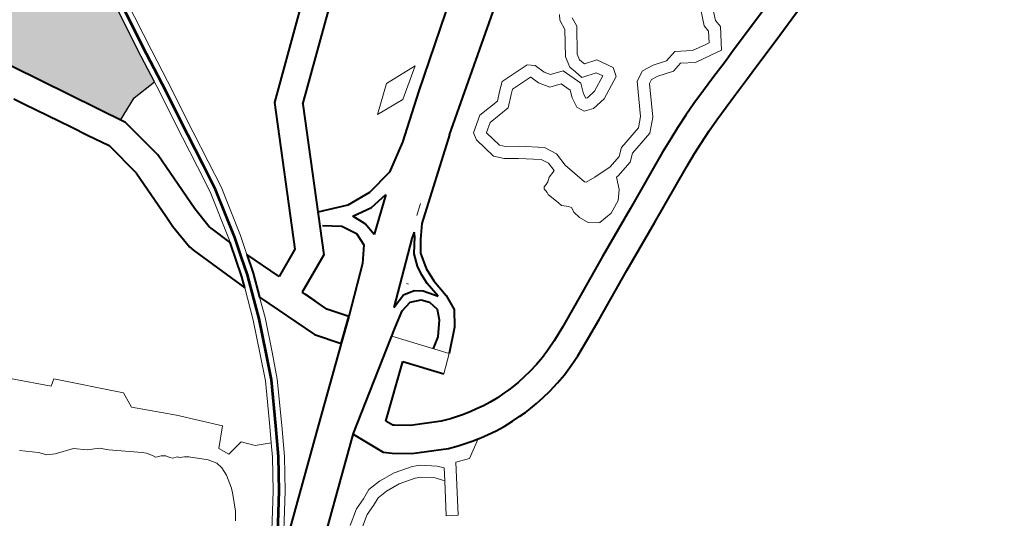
# Model space of a CAD drawing. Header units: metres. Extents: x 149090 to 149776, y 485756 to 486362.
# Tile 23 of 93: x 149575 to 149587, y 486266 to 486272. Entities that reach past the tile are written whole.
import ezdxf

# ---------------------------------------------------------------- set-up
doc = ezdxf.new("R2010")
doc.units = ezdxf.units.M
doc.header["$MEASUREMENT"] = 0
for name, color, linetype, lineweight in [('WVB-pen-brm-dik 018', 6, 'Continuous', 13), ('WVB-pen-brm-dik 050', 6, 'Continuous', 53), ('WVB-pen-dik 035', 1, 'Continuous', 40), ('WVB-raster-20%', 254, 'Continuous', 30), ('WVB-raster-60%', 253, 'Continuous', 30)]:
    doc.layers.add(name, color=color, linetype=linetype, lineweight=lineweight)

# ---------------------------------------------------------------- blocks, each defined once
blk = doc.blocks.new('INZET')
at = {"layer": 'WVB-raster-20%', "ltscale": 0.5, "extrusion": (0, 0, -1)}
blk.add_hatch(color=256, dxfattribs=at).paths.add_polyline_path([(0.141336, -0.105817), (0.140737, -0.105561), (0.140096, -0.105528), (0.139998, -0.104818), (0.139789, -0.103391), (0.139649, -0.102622), (0.139533, -0.10204), (0.13944, -0.101604), (0.139252, -0.100874), (0.139662, -0.100848), (0.139852, -0.100841), (0.140119, -0.100841), (0.140434, -0.100855), (0.140748, -0.100869), (0.141058, -0.100898), (0.141414, -0.100947), (0.14169, -0.10099), (0.141984, -0.101054), (0.142206, -0.101095), (0.142381, -0.10108), (0.14247, -0.10108), (0.142608, -0.101027), (0.142722, -0.10096), (0.142901, -0.101013), (0.143305, -0.101172), (0.143487, -0.101254), (0.142901, -0.102327), (0.143155, -0.102487)])
at = {"layer": 'WVB-pen-brm-dik 018'}
for p, q in [((-0.143155, -0.102487), (-0.141268, -0.105941)), ((-0.139998, -0.104818), (-0.139789, -0.103391)), ((-0.139493, -0.10344), (-0.139701, -0.10486)), ((-0.143066, -0.10411), (-0.14321, -0.103846)), ((-0.142446, -0.105246), (-0.143066, -0.10411)), ((-0.140114, -0.105658), (-0.139998, -0.104818)), ((-0.139701, -0.10486), (-0.139817, -0.105701)), ((-0.142225, -0.10565), (-0.142446, -0.105246)), ((-0.141939, -0.106173), (-0.142225, -0.10565)), ((-0.140322, -0.107069), (-0.140114, -0.105658)), ((-0.139817, -0.105701), (-0.140025, -0.107112)), ((-0.141268, -0.105941), (-0.14108, -0.107066)), ((-0.14178, -0.10712), (-0.141939, -0.106173)), ((-0.141795, -0.108441), (-0.14178, -0.10712)), ((-0.14108, -0.107066), (-0.1411, -0.108701)), ((-0.140438, -0.107881), (-0.140322, -0.107069)), ((-0.140025, -0.107112), (-0.140141, -0.107924)), ((-0.14054, -0.108572), (-0.140438, -0.107881)), ((-0.140141, -0.107924), (-0.140245, -0.108629)), ((-0.134845, -0.109531), (-0.132485, -0.107808)), ((-0.141799, -0.108746), (-0.141795, -0.108441)), ((-0.140839, -0.10982), (-0.14054, -0.108572)), ((-0.140245, -0.108629), (-0.140549, -0.109897)), ((-0.141756, -0.109396), (-0.141799, -0.108746)), ((-0.1411, -0.108701), (-0.141062, -0.109276)), ((-0.136015, -0.109401), (-0.135381, -0.108903)), ((-0.135381, -0.108903), (-0.136015, -0.109401)), ((-0.135381, -0.108903), (-0.134548, -0.108953)), ((-0.134548, -0.108953), (-0.135381, -0.108903)), ((-0.134548, -0.108953), (-0.135281, -0.109463)), ((-0.135281, -0.109463), (-0.134548, -0.108953)), ((-0.141717, -0.109536), (-0.141756, -0.109396)), ((-0.141062, -0.109276), (-0.141047, -0.109329)), ((-0.141047, -0.109329), (-0.14086, -0.10989)), ((-0.135281, -0.109463), (-0.136015, -0.109401)), ((-0.136015, -0.109401), (-0.135281, -0.109463)), ((-0.14658, -0.110251), (-0.147269, -0.109538)), ((-0.147269, -0.109538), (-0.14658, -0.110251)), ((-0.141216, -0.111032), (-0.141717, -0.109536)), ((-0.135901, -0.110326), (-0.134845, -0.109531)), ((-0.14086, -0.10989), (-0.140839, -0.10982)), ((-0.140549, -0.109897), (-0.140691, -0.110381)), ((-0.14642, -0.110142), (-0.14658, -0.110251)), ((-0.14658, -0.110251), (-0.14642, -0.110142)), ((-0.145195, -0.111424), (-0.14642, -0.110142)), ((-0.14642, -0.110142), (-0.145195, -0.111424)), ((-0.130964, -0.110362), (-0.130933, -0.110099)), ((-0.130933, -0.110099), (-0.130964, -0.110362)), ((-0.130933, -0.110099), (-0.130857, -0.109985)), ((-0.130857, -0.109985), (-0.130933, -0.110099)), ((-0.140691, -0.110381), (-0.140347, -0.111299)), ((-0.131348, -0.11093), (-0.130964, -0.110362)), ((-0.130964, -0.110362), (-0.131348, -0.11093)), ((-0.130647, -0.11023), (-0.130675, -0.11047)), ((-0.130647, -0.11023), (-0.130675, -0.11047)), ((-0.133193, -0.110689), (-0.132991, -0.110527)), ((-0.132991, -0.110527), (-0.133193, -0.110689)), ((-0.132991, -0.110527), (-0.132242, -0.110546)), ((-0.132242, -0.110546), (-0.132991, -0.110527)), ((-0.132242, -0.110546), (-0.13209, -0.110667)), ((-0.13209, -0.110667), (-0.132242, -0.110546)), ((-0.130675, -0.11047), (-0.131067, -0.11105)), ((-0.130675, -0.11047), (-0.131067, -0.11105)), ((-0.134314, -0.111155), (-0.133929, -0.110888)), ((-0.133929, -0.110888), (-0.134314, -0.111155)), ((-0.133929, -0.110888), (-0.133374, -0.110858)), ((-0.133374, -0.110858), (-0.133929, -0.110888)), ((-0.133374, -0.110858), (-0.133193, -0.110689)), ((-0.133193, -0.110689), (-0.133374, -0.110858)), ((-0.132889, -0.11083), (-0.132997, -0.110917)), ((-0.132889, -0.11083), (-0.132997, -0.110917)), ((-0.13235, -0.110843), (-0.132889, -0.11083)), ((-0.13235, -0.110843), (-0.132889, -0.11083)), ((-0.132347, -0.110846), (-0.13235, -0.110843)), ((-0.132347, -0.110846), (-0.13235, -0.110843)), ((-0.132272, -0.11107), (-0.132347, -0.110846)), ((-0.132272, -0.11107), (-0.132347, -0.110846)), ((-0.13209, -0.110667), (-0.132, -0.110936)), ((-0.132, -0.110936), (-0.13209, -0.110667)), ((-0.147794, -0.111414), (-0.148152, -0.111109)), ((-0.148152, -0.111109), (-0.147794, -0.111414)), ((-0.141505, -0.11181), (-0.141216, -0.111032)), ((-0.132997, -0.110917), (-0.13325, -0.111151)), ((-0.132997, -0.110917), (-0.13325, -0.111151)), ((-0.132101, -0.111321), (-0.132272, -0.11107)), ((-0.132101, -0.111321), (-0.132272, -0.11107)), ((-0.132, -0.110936), (-0.131907, -0.111073)), ((-0.131907, -0.111073), (-0.132, -0.110936)), ((-0.131907, -0.111073), (-0.131593, -0.111189)), ((-0.131593, -0.111189), (-0.131907, -0.111073)), ((-0.131406, -0.1112), (-0.131348, -0.11093)), ((-0.131348, -0.11093), (-0.131406, -0.1112)), ((-0.131067, -0.11105), (-0.131098, -0.111194)), ((-0.131067, -0.11105), (-0.131098, -0.111194)), ((-0.134357, -0.111344), (-0.134314, -0.111155)), ((-0.134314, -0.111155), (-0.134357, -0.111344)), ((-0.134242, -0.111919), (-0.134357, -0.111344)), ((-0.134357, -0.111344), (-0.134242, -0.111919)), ((-0.134047, -0.111335), (-0.13405, -0.111348)), ((-0.134047, -0.111335), (-0.13405, -0.111348)), ((-0.13405, -0.111348), (-0.133964, -0.111782)), ((-0.13405, -0.111348), (-0.133964, -0.111782)), ((-0.133827, -0.111183), (-0.134047, -0.111335)), ((-0.133827, -0.111183), (-0.134047, -0.111335)), ((-0.13325, -0.111151), (-0.133827, -0.111183)), ((-0.13325, -0.111151), (-0.133827, -0.111183)), ((-0.131826, -0.111422), (-0.132101, -0.111321)), ((-0.131826, -0.111422), (-0.132101, -0.111321)), ((-0.131593, -0.111189), (-0.13141, -0.111688)), ((-0.13141, -0.111688), (-0.131593, -0.111189)), ((-0.131359, -0.111382), (-0.131406, -0.1112)), ((-0.131406, -0.1112), (-0.131359, -0.111382)), ((-0.131307, -0.111588), (-0.131359, -0.111382)), ((-0.131359, -0.111382), (-0.131307, -0.111588)), ((-0.131098, -0.111194), (-0.131068, -0.111307)), ((-0.131098, -0.111194), (-0.131068, -0.111307)), ((-0.131068, -0.111307), (-0.131057, -0.11135)), ((-0.131068, -0.111307), (-0.131057, -0.11135)), ((-0.131057, -0.11135), (-0.130748, -0.111443)), ((-0.131057, -0.11135), (-0.130748, -0.111443)), ((-0.147657, -0.111583), (-0.147794, -0.111414)), ((-0.147794, -0.111414), (-0.147657, -0.111583)), ((-0.14747, -0.111689), (-0.147657, -0.111583)), ((-0.147657, -0.111583), (-0.14747, -0.111689)), ((-0.145246, -0.111833), (-0.145195, -0.111424)), ((-0.145195, -0.111424), (-0.145246, -0.111833)), ((-0.141045, -0.111433), (-0.141226, -0.111922)), ((-0.140465, -0.112982), (-0.141045, -0.111433)), ((-0.13173, -0.111684), (-0.131826, -0.111422)), ((-0.13173, -0.111684), (-0.131826, -0.111422)), ((-0.13095, -0.111696), (-0.131307, -0.111588)), ((-0.131307, -0.111588), (-0.13095, -0.111696)), ((-0.130748, -0.111443), (-0.130523, -0.111839)), ((-0.130748, -0.111443), (-0.130523, -0.111839)), ((-0.147021, -0.111837), (-0.14747, -0.111689)), ((-0.14747, -0.111689), (-0.147021, -0.111837)), ((-0.14676, -0.112063), (-0.147021, -0.111837)), ((-0.147021, -0.111837), (-0.14676, -0.112063)), ((-0.144439, -0.112641), (-0.145246, -0.111833)), ((-0.145246, -0.111833), (-0.144439, -0.112641)), ((-0.141856, -0.112611), (-0.141505, -0.11181)), ((-0.136412, -0.111836), (-0.136664, -0.112031)), ((-0.133964, -0.111782), (-0.133863, -0.111898)), ((-0.133964, -0.111782), (-0.133863, -0.111898)), ((-0.131842, -0.112121), (-0.131801, -0.111863)), ((-0.131842, -0.112121), (-0.131801, -0.111863)), ((-0.131801, -0.111863), (-0.13173, -0.111684)), ((-0.131801, -0.111863), (-0.13173, -0.111684)), ((-0.13141, -0.111688), (-0.13151, -0.111943)), ((-0.13151, -0.111943), (-0.13141, -0.111688)), ((-0.13125, -0.112052), (-0.130857, -0.111859)), ((-0.130857, -0.111859), (-0.13125, -0.112052)), ((-0.130857, -0.111859), (-0.13095, -0.111696)), ((-0.13095, -0.111696), (-0.130857, -0.111859)), ((-0.130523, -0.111839), (-0.130593, -0.112063)), ((-0.130523, -0.111839), (-0.130593, -0.112063)), ((-0.128069, -0.1123), (-0.127806, -0.11169)), ((-0.128069, -0.1123), (-0.127806, -0.11169)), ((-0.127534, -0.111816), (-0.127764, -0.112349)), ((-0.127764, -0.112349), (-0.127534, -0.111816)), ((-0.146486, -0.112206), (-0.14676, -0.112063)), ((-0.14676, -0.112063), (-0.146486, -0.112206)), ((-0.141226, -0.111922), (-0.141582, -0.112733)), ((-0.134064, -0.112124), (-0.134242, -0.111919)), ((-0.134242, -0.111919), (-0.134064, -0.112124)), ((-0.133764, -0.112327), (-0.134064, -0.112124)), ((-0.134064, -0.112124), (-0.133764, -0.112327)), ((-0.133863, -0.111898), (-0.133588, -0.112084)), ((-0.133863, -0.111898), (-0.133588, -0.112084)), ((-0.133588, -0.112084), (-0.133078, -0.112479)), ((-0.133588, -0.112084), (-0.133078, -0.112479)), ((-0.131746, -0.112313), (-0.131842, -0.112121)), ((-0.131746, -0.112313), (-0.131842, -0.112121)), ((-0.13151, -0.111943), (-0.13153, -0.112069)), ((-0.13153, -0.112069), (-0.13151, -0.111943)), ((-0.13153, -0.112069), (-0.131485, -0.112084)), ((-0.131485, -0.112084), (-0.13153, -0.112069)), ((-0.131485, -0.112084), (-0.13125, -0.112052)), ((-0.13125, -0.112052), (-0.131485, -0.112084)), ((-0.130593, -0.112063), (-0.131161, -0.112343)), ((-0.130593, -0.112063), (-0.131161, -0.112343)), ((-0.146327, -0.112374), (-0.146486, -0.112206)), ((-0.146486, -0.112206), (-0.146327, -0.112374)), ((-0.145673, -0.112912), (-0.146327, -0.112374)), ((-0.146327, -0.112374), (-0.145673, -0.112912)), ((-0.139973, -0.112298), (-0.139843, -0.112645)), ((-0.133314, -0.112676), (-0.133764, -0.112327)), ((-0.133764, -0.112327), (-0.133314, -0.112676)), ((-0.131515, -0.11239), (-0.131746, -0.112313)), ((-0.131515, -0.11239), (-0.131746, -0.112313)), ((-0.131161, -0.112343), (-0.131515, -0.11239)), ((-0.131161, -0.112343), (-0.131515, -0.11239)), ((-0.130233, -0.11246), (-0.129974, -0.112325)), ((-0.130233, -0.11246), (-0.129974, -0.112325)), ((-0.129974, -0.112325), (-0.129674, -0.112363)), ((-0.129974, -0.112325), (-0.129674, -0.112363)), ((-0.129674, -0.112363), (-0.129338, -0.112465)), ((-0.129674, -0.112363), (-0.129338, -0.112465)), ((-0.128055, -0.112465), (-0.128069, -0.1123)), ((-0.128055, -0.112465), (-0.128069, -0.1123)), ((-0.127764, -0.112349), (-0.127747, -0.112541)), ((-0.127747, -0.112541), (-0.127764, -0.112349)), ((-0.14213, -0.113221), (-0.141856, -0.112611)), ((-0.133078, -0.112479), (-0.132922, -0.11278)), ((-0.133078, -0.112479), (-0.132922, -0.11278)), ((-0.130671, -0.113232), (-0.130233, -0.11246)), ((-0.130671, -0.113232), (-0.130233, -0.11246)), ((-0.129338, -0.112465), (-0.129037, -0.112398)), ((-0.129338, -0.112465), (-0.129037, -0.112398)), ((-0.129037, -0.112398), (-0.128661, -0.112632)), ((-0.129037, -0.112398), (-0.128661, -0.112632)), ((-0.128214, -0.112712), (-0.128055, -0.112465)), ((-0.128214, -0.112712), (-0.128055, -0.112465)), ((-0.127747, -0.112541), (-0.128069, -0.11304)), ((-0.128069, -0.11304), (-0.127747, -0.112541)), ((-0.143651, -0.113521), (-0.144439, -0.112641)), ((-0.144439, -0.112641), (-0.143651, -0.113521)), ((-0.141582, -0.112733), (-0.141862, -0.113357)), ((-0.139843, -0.112645), (-0.1395, -0.11311)), ((-0.133221, -0.112856), (-0.133314, -0.112676)), ((-0.133314, -0.112676), (-0.133221, -0.112856)), ((-0.133215, -0.11309), (-0.133221, -0.112856)), ((-0.133221, -0.112856), (-0.133215, -0.11309)), ((-0.132922, -0.11278), (-0.132914, -0.113137)), ((-0.132922, -0.11278), (-0.132914, -0.113137)), ((-0.130016, -0.112685), (-0.130431, -0.113418)), ((-0.130431, -0.113418), (-0.130016, -0.112685)), ((-0.129919, -0.112634), (-0.130016, -0.112685)), ((-0.130016, -0.112685), (-0.129919, -0.112634)), ((-0.129737, -0.112658), (-0.129919, -0.112634)), ((-0.129919, -0.112634), (-0.129737, -0.112658)), ((-0.129349, -0.112775), (-0.129737, -0.112658)), ((-0.129737, -0.112658), (-0.129349, -0.112775)), ((-0.129092, -0.112717), (-0.129349, -0.112775)), ((-0.129349, -0.112775), (-0.129092, -0.112717)), ((-0.12877, -0.112917), (-0.129092, -0.112717)), ((-0.129092, -0.112717), (-0.12877, -0.112917)), ((-0.128661, -0.112632), (-0.128302, -0.112697)), ((-0.128661, -0.112632), (-0.128302, -0.112697)), ((-0.128302, -0.112697), (-0.128214, -0.112712)), ((-0.128302, -0.112697), (-0.128214, -0.112712)), ((-0.127026, -0.112956), (-0.126684, -0.112841)), ((-0.145602, -0.112989), (-0.145673, -0.112912)), ((-0.145673, -0.112912), (-0.145602, -0.112989)), ((-0.14551, -0.113119), (-0.145602, -0.112989)), ((-0.145602, -0.112989), (-0.14551, -0.113119)), ((-0.140044, -0.113552), (-0.140465, -0.112982)), ((-0.133267, -0.113115), (-0.133215, -0.11309)), ((-0.133215, -0.11309), (-0.133267, -0.113115)), ((-0.128353, -0.112992), (-0.12877, -0.112917)), ((-0.12877, -0.112917), (-0.128353, -0.112992)), ((-0.128069, -0.11304), (-0.128353, -0.112992)), ((-0.128353, -0.112992), (-0.128069, -0.11304)), ((-0.127791, -0.113204), (-0.127026, -0.112956)), ((-0.145472, -0.113194), (-0.14551, -0.113119)), ((-0.14551, -0.113119), (-0.145472, -0.113194)), ((-0.145425, -0.113225), (-0.145472, -0.113194)), ((-0.145472, -0.113194), (-0.145425, -0.113225)), ((-0.14534, -0.113249), (-0.145425, -0.113225)), ((-0.145425, -0.113225), (-0.14534, -0.113249)), ((-0.145242, -0.113316), (-0.14534, -0.113249)), ((-0.14534, -0.113249), (-0.145242, -0.113316)), ((-0.145183, -0.113413), (-0.145242, -0.113316)), ((-0.145242, -0.113316), (-0.145183, -0.113413)), ((-0.1427, -0.114217), (-0.14213, -0.113221)), ((-0.141862, -0.113357), (-0.14244, -0.114367)), ((-0.137819, -0.113311), (-0.137851, -0.113267)), ((-0.133674, -0.113317), (-0.133653, -0.113275)), ((-0.133653, -0.113275), (-0.133674, -0.113317)), ((-0.13367, -0.113438), (-0.133674, -0.113317)), ((-0.133674, -0.113317), (-0.13367, -0.113438)), ((-0.133653, -0.113275), (-0.133578, -0.113258)), ((-0.133578, -0.113258), (-0.133653, -0.113275)), ((-0.133578, -0.113258), (-0.133506, -0.113228)), ((-0.133506, -0.113228), (-0.133578, -0.113258)), ((-0.133506, -0.113228), (-0.13341, -0.113149)), ((-0.13341, -0.113149), (-0.133506, -0.113228)), ((-0.13341, -0.113149), (-0.133267, -0.113115)), ((-0.133267, -0.113115), (-0.13341, -0.113149)), ((-0.132914, -0.113137), (-0.132757, -0.113756)), ((-0.132914, -0.113137), (-0.132757, -0.113756)), ((-0.130874, -0.11343), (-0.130671, -0.113232)), ((-0.130874, -0.11343), (-0.130671, -0.113232)), ((-0.128637, -0.11348), (-0.128157, -0.113329)), ((-0.128157, -0.113329), (-0.127791, -0.113204)), ((-0.145133, -0.113471), (-0.145183, -0.113413)), ((-0.145183, -0.113413), (-0.145133, -0.113471)), ((-0.145022, -0.113503), (-0.145133, -0.113471)), ((-0.145133, -0.113471), (-0.145022, -0.113503)), ((-0.144981, -0.113551), (-0.145022, -0.113503)), ((-0.145022, -0.113503), (-0.144981, -0.113551)), ((-0.144872, -0.113609), (-0.144981, -0.113551)), ((-0.144981, -0.113551), (-0.144872, -0.113609)), ((-0.144052, -0.113933), (-0.143651, -0.113521)), ((-0.143651, -0.113521), (-0.144052, -0.113933)), ((-0.141682, -0.114881), (-0.140044, -0.113552)), ((-0.133682, -0.113489), (-0.13367, -0.113438)), ((-0.13367, -0.113438), (-0.133682, -0.113489)), ((-0.13359, -0.113807), (-0.133682, -0.113489)), ((-0.133682, -0.113489), (-0.13359, -0.113807)), ((-0.131684, -0.113739), (-0.131506, -0.113584)), ((-0.131684, -0.113739), (-0.131506, -0.113584)), ((-0.131506, -0.113584), (-0.130874, -0.11343)), ((-0.131506, -0.113584), (-0.130874, -0.11343)), ((-0.130431, -0.113418), (-0.130724, -0.113702)), ((-0.130724, -0.113702), (-0.130431, -0.113418)), ((-0.129016, -0.113607), (-0.128637, -0.11348)), ((-0.126034, -0.113361), (-0.126807, -0.113621)), ((-0.144792, -0.113673), (-0.144872, -0.113609)), ((-0.144872, -0.113609), (-0.144792, -0.113673)), ((-0.144434, -0.114012), (-0.144792, -0.113673)), ((-0.144792, -0.113673), (-0.144434, -0.114012)), ((-0.133565, -0.113912), (-0.13359, -0.113807)), ((-0.13359, -0.113807), (-0.133565, -0.113912)), ((-0.132757, -0.113756), (-0.132728, -0.113787)), ((-0.132757, -0.113756), (-0.132728, -0.113787)), ((-0.132728, -0.113787), (-0.132481, -0.113811)), ((-0.132728, -0.113787), (-0.132481, -0.113811)), ((-0.132481, -0.113811), (-0.132018, -0.113819)), ((-0.132481, -0.113811), (-0.132018, -0.113819)), ((-0.132018, -0.113819), (-0.131684, -0.113739)), ((-0.132018, -0.113819), (-0.131684, -0.113739)), ((-0.130724, -0.113702), (-0.131364, -0.113858)), ((-0.131364, -0.113858), (-0.130724, -0.113702)), ((-0.129725, -0.113855), (-0.129397, -0.113735)), ((-0.129397, -0.113735), (-0.129016, -0.113607)), ((-0.126807, -0.113621), (-0.12757, -0.113868)), ((-0.144307, -0.114205), (-0.144434, -0.114012)), ((-0.144434, -0.114012), (-0.144307, -0.114205)), ((-0.143933, -0.114189), (-0.144052, -0.113933)), ((-0.144052, -0.113933), (-0.143933, -0.114189)), ((-0.133431, -0.114038), (-0.133565, -0.113912)), ((-0.133565, -0.113912), (-0.133431, -0.114038)), ((-0.133393, -0.114105), (-0.133431, -0.114038)), ((-0.133431, -0.114038), (-0.133393, -0.114105)), ((-0.131543, -0.114013), (-0.131985, -0.114119)), ((-0.131985, -0.114119), (-0.131543, -0.114013)), ((-0.131364, -0.113858), (-0.131543, -0.114013)), ((-0.131543, -0.114013), (-0.131364, -0.113858)), ((-0.130377, -0.11412), (-0.130078, -0.113996)), ((-0.130078, -0.113996), (-0.129725, -0.113855)), ((-0.127939, -0.113994), (-0.12842, -0.114146)), ((-0.12757, -0.113868), (-0.127939, -0.113994)), ((-0.14427, -0.114374), (-0.144307, -0.114205)), ((-0.144307, -0.114205), (-0.14427, -0.114374)), ((-0.143503, -0.114115), (-0.143933, -0.114189)), ((-0.143933, -0.114189), (-0.143503, -0.114115)), ((-0.143268, -0.114396), (-0.143503, -0.114115)), ((-0.143503, -0.114115), (-0.143268, -0.114396)), ((-0.142906, -0.114571), (-0.1427, -0.114217)), ((-0.13341, -0.114218), (-0.133393, -0.114105)), ((-0.133393, -0.114105), (-0.13341, -0.114218)), ((-0.133372, -0.114407), (-0.13341, -0.114218)), ((-0.13341, -0.114218), (-0.133372, -0.114407)), ((-0.132212, -0.114962), (-0.130733, -0.114273)), ((-0.132032, -0.114119), (-0.13216, -0.114411)), ((-0.13216, -0.114411), (-0.132032, -0.114119)), ((-0.131985, -0.114119), (-0.132032, -0.114119)), ((-0.132032, -0.114119), (-0.131985, -0.114119)), ((-0.130733, -0.114273), (-0.130377, -0.11412)), ((-0.128794, -0.114271), (-0.129166, -0.114395)), ((-0.12842, -0.114146), (-0.128794, -0.114271)), ((-0.144366, -0.114924), (-0.144283, -0.114586)), ((-0.144283, -0.114586), (-0.144366, -0.114924)), ((-0.144283, -0.114586), (-0.14427, -0.114374)), ((-0.14427, -0.114374), (-0.144283, -0.114586)), ((-0.142906, -0.114571), (-0.143268, -0.114396)), ((-0.143268, -0.114396), (-0.142906, -0.114571)), ((-0.143085, -0.114877), (-0.142906, -0.114571)), ((-0.14244, -0.114367), (-0.142831, -0.115036)), ((-0.133267, -0.114634), (-0.133372, -0.114407)), ((-0.133372, -0.114407), (-0.133267, -0.114634)), ((-0.13216, -0.114411), (-0.132336, -0.114621)), ((-0.132336, -0.114621), (-0.13216, -0.114411)), ((-0.129475, -0.114509), (-0.129814, -0.114645)), ((-0.129166, -0.114395), (-0.129475, -0.114509)), ((-0.139048, -0.114804), (-0.14025, -0.115779)), ((-0.138387, -0.115649), (-0.139048, -0.114804)), ((-0.133066, -0.114793), (-0.133267, -0.114634)), ((-0.133267, -0.114634), (-0.133066, -0.114793)), ((-0.133028, -0.11481), (-0.133066, -0.114793)), ((-0.133066, -0.114793), (-0.133028, -0.11481)), ((-0.132663, -0.114781), (-0.133028, -0.11481)), ((-0.133028, -0.11481), (-0.132663, -0.114781)), ((-0.132336, -0.114621), (-0.132663, -0.114781)), ((-0.132663, -0.114781), (-0.132336, -0.114621)), ((-0.130104, -0.114765), (-0.130447, -0.114912)), ((-0.129814, -0.114645), (-0.130104, -0.114765)), ((-0.144617, -0.115452), (-0.144427, -0.115071)), ((-0.144427, -0.115071), (-0.144617, -0.115452)), ((-0.144427, -0.115071), (-0.144366, -0.114924)), ((-0.144366, -0.114924), (-0.144427, -0.115071)), ((-0.143617, -0.116472), (-0.141682, -0.114881)), ((-0.143561, -0.115588), (-0.143085, -0.114877)), ((-0.142831, -0.115036), (-0.143317, -0.115762)), ((-0.133462, -0.115541), (-0.132212, -0.114962)), ((-0.130447, -0.114912), (-0.131917, -0.115597)), ((-0.137988, -0.115312), (-0.138387, -0.115649)), ((-0.144754, -0.11565), (-0.144617, -0.115452)), ((-0.144617, -0.115452), (-0.144754, -0.11565)), ((-0.134732, -0.116141), (-0.133462, -0.115541)), ((-0.144353, -0.116632), (-0.143561, -0.115588)), ((-0.143317, -0.115762), (-0.144123, -0.116826)), ((-0.141113, -0.115577), (-0.143045, -0.117167)), ((-0.141109, -0.115575), (-0.141113, -0.115577)), ((-0.14075, -0.116374), (-0.141109, -0.115575)), ((-0.14025, -0.115779), (-0.140169, -0.115959)), ((-0.131917, -0.115597), (-0.133166, -0.116175)), ((-0.140169, -0.115959), (-0.140144, -0.115982)), ((-0.140144, -0.115982), (-0.139813, -0.116219)), ((-0.139813, -0.116219), (-0.139124, -0.116578)), ((-0.135296, -0.116399), (-0.134732, -0.116141)), ((-0.133166, -0.116175), (-0.134437, -0.116775)), ((-0.140589, -0.116525), (-0.14075, -0.116374)), ((-0.140189, -0.11681), (-0.140589, -0.116525)), ((-0.13566, -0.116562), (-0.135296, -0.116399)), ((-0.139124, -0.116578), (-0.138902, -0.116661)), ((-0.138902, -0.116661), (-0.138751, -0.116711)), ((-0.138751, -0.116711), (-0.138601, -0.116753)), ((-0.138601, -0.116753), (-0.138401, -0.1168)), ((-0.138401, -0.1168), (-0.138227, -0.116836)), ((-0.136599, -0.11684), (-0.136362, -0.116789)), ((-0.136362, -0.116789), (-0.136142, -0.116731)), ((-0.136142, -0.116731), (-0.135903, -0.116652)), ((-0.135903, -0.116652), (-0.13566, -0.116562)), ((-0.134437, -0.116775), (-0.135007, -0.117037)), ((-0.142112, -0.117147), (-0.14183, -0.11704)), ((-0.14183, -0.11704), (-0.142112, -0.117147)), ((-0.14183, -0.11704), (-0.141581, -0.116932)), ((-0.141581, -0.116932), (-0.14183, -0.11704)), ((-0.141581, -0.116932), (-0.141245, -0.116917)), ((-0.141245, -0.116917), (-0.141581, -0.116932)), ((-0.141245, -0.116917), (-0.140825, -0.116953)), ((-0.140825, -0.116953), (-0.141245, -0.116917)), ((-0.140825, -0.116953), (-0.140369, -0.117079)), ((-0.140369, -0.117079), (-0.140825, -0.116953)), ((-0.139367, -0.117235), (-0.140189, -0.11681)), ((-0.138227, -0.116836), (-0.138041, -0.116867)), ((-0.138041, -0.116867), (-0.13785, -0.11689)), ((-0.13785, -0.11689), (-0.137638, -0.116906)), ((-0.137638, -0.116906), (-0.13744, -0.11691)), ((-0.13744, -0.11691), (-0.137297, -0.11691)), ((-0.137297, -0.11691), (-0.137158, -0.116902)), ((-0.137158, -0.116902), (-0.136984, -0.11689)), ((-0.136984, -0.11689), (-0.136792, -0.11687)), ((-0.136792, -0.11687), (-0.136599, -0.11684)), ((-0.135007, -0.117037), (-0.135395, -0.11721)), ((-0.142483, -0.117398), (-0.142112, -0.117147)), ((-0.142112, -0.117147), (-0.142483, -0.117398)), ((-0.141512, -0.117229), (-0.141717, -0.117318)), ((-0.141717, -0.117318), (-0.141512, -0.117229)), ((-0.141251, -0.117218), (-0.141512, -0.117229)), ((-0.141512, -0.117229), (-0.141251, -0.117218)), ((-0.140879, -0.11725), (-0.141251, -0.117218)), ((-0.141251, -0.117218), (-0.140879, -0.11725)), ((-0.140474, -0.117362), (-0.140879, -0.11725)), ((-0.140879, -0.11725), (-0.140474, -0.117362)), ((-0.140369, -0.117079), (-0.140187, -0.117166)), ((-0.140187, -0.117166), (-0.140369, -0.117079)), ((-0.140187, -0.117166), (-0.139854, -0.117431)), ((-0.139854, -0.117431), (-0.140187, -0.117166)), ((-0.139134, -0.117321), (-0.139367, -0.117235)), ((-0.135395, -0.11721), (-0.135672, -0.117313)), ((-0.141973, -0.117415), (-0.142304, -0.117638)), ((-0.142304, -0.117638), (-0.141973, -0.117415)), ((-0.141717, -0.117318), (-0.141973, -0.117415)), ((-0.141973, -0.117415), (-0.141717, -0.117318)), ((-0.140347, -0.117422), (-0.140474, -0.117362)), ((-0.140474, -0.117362), (-0.140347, -0.117422)), ((-0.140066, -0.117646), (-0.140347, -0.117422)), ((-0.140347, -0.117422), (-0.140066, -0.117646)), ((-0.139854, -0.117431), (-0.139738, -0.117572)), ((-0.139738, -0.117572), (-0.139854, -0.117431)), ((-0.138956, -0.11738), (-0.139134, -0.117321)), ((-0.138625, -0.117467), (-0.139083, -0.117746)), ((-0.139083, -0.117746), (-0.138625, -0.117467)), ((-0.138776, -0.117431), (-0.138956, -0.11738)), ((-0.138625, -0.117467), (-0.138776, -0.117431)), ((-0.138552, -0.117484), (-0.138625, -0.117467)), ((-0.138354, -0.117524), (-0.138552, -0.117484)), ((-0.138142, -0.11756), (-0.138354, -0.117524)), ((-0.136471, -0.117528), (-0.136702, -0.117565)), ((-0.1362, -0.11747), (-0.136471, -0.117528)), ((-0.135943, -0.117403), (-0.1362, -0.11747)), ((-0.135672, -0.117313), (-0.135943, -0.117403)), ((-0.139415, -0.117625), (-0.140127, -0.118739)), ((-0.140127, -0.118739), (-0.139415, -0.117625)), ((-0.139942, -0.117796), (-0.140066, -0.117646)), ((-0.140066, -0.117646), (-0.139942, -0.117796)), ((-0.139738, -0.117572), (-0.139912, -0.117845)), ((-0.139912, -0.117845), (-0.139738, -0.117572)), ((-0.139083, -0.117746), (-0.139415, -0.117625)), ((-0.139415, -0.117625), (-0.139083, -0.117746)), ((-0.137917, -0.117587), (-0.138142, -0.11756)), ((-0.13767, -0.117605), (-0.137917, -0.117587)), ((-0.137447, -0.11761), (-0.13767, -0.117605)), ((-0.137278, -0.11761), (-0.137447, -0.11761)), ((-0.137114, -0.117601), (-0.137278, -0.11761)), ((-0.136925, -0.117587), (-0.137114, -0.117601)), ((-0.136702, -0.117565), (-0.136925, -0.117587)), ((-0.14038, -0.118578), (-0.139912, -0.117845)), ((-0.139912, -0.117845), (-0.14038, -0.118578)), ((-0.139912, -0.117845), (-0.139942, -0.117796)), ((-0.139942, -0.117796), (-0.139912, -0.117845)), ((-0.140127, -0.118739), (-0.14038, -0.118578)), ((-0.14038, -0.118578), (-0.140127, -0.118739))]:
    blk.add_line(p, q, dxfattribs=at)
at = {"layer": 'WVB-pen-brm-dik 018', "ltscale": 0.5}
for p, q in [((-0.141336, -0.105817), (-0.140737, -0.105561)), ((-0.140737, -0.105561), (-0.140096, -0.105528)), ((-0.137988, -0.115312), (-0.138907, -0.114128))]:
    blk.add_line(p, q, dxfattribs=at)
at = {"layer": 'WVB-pen-brm-dik 050', "flags": 128}
for points in [[(-0.140835, -0.110339), (-0.140694, -0.109859), (-0.140393, -0.1086), (-0.14029, -0.107903), (-0.140174, -0.107091), (-0.139965, -0.10568), (-0.13985, -0.104839), (-0.139641, -0.103416), (-0.139502, -0.10265), (-0.139386, -0.10207), (-0.139294, -0.101638), (-0.139091, -0.10085)], [(-0.141185, -0.111381), (-0.140972, -0.110807), (-0.140835, -0.110339)], [(-0.144495, -0.117003), (-0.144238, -0.116729), (-0.143439, -0.115675), (-0.142958, -0.114956), (-0.14257, -0.114292), (-0.141996, -0.113289), (-0.141719, -0.112672), (-0.141365, -0.111866), (-0.141185, -0.111381)]]:
    blk.add_lwpolyline(points, dxfattribs=at)
at = {"layer": 'WVB-pen-dik 035'}
for p, q in [((-0.129416, -0.100647), (-0.137942, -0.107673)), ((-0.137386, -0.108122), (-0.128963, -0.101181)), ((-0.140691, -0.110381), (-0.14083, -0.110854)), ((-0.140351, -0.11129), (-0.140691, -0.110381)), ((-0.14083, -0.110854), (-0.141045, -0.111433)), ((-0.141045, -0.111433), (-0.140465, -0.112982)), ((-0.139973, -0.112298), (-0.140105, -0.111947)), ((-0.139843, -0.112645), (-0.139973, -0.112298)), ((-0.1395, -0.11311), (-0.139843, -0.112645)), ((-0.140465, -0.112982), (-0.140044, -0.113552)), ((-0.140044, -0.113552), (-0.1395, -0.11311))]:
    blk.add_line(p, q, dxfattribs=at)
at = {"layer": 'WVB-pen-dik 035', "ltscale": 0.5}
for p, q in [((-0.137942, -0.107673), (-0.139639, -0.110959)), ((-0.137386, -0.108122), (-0.139127, -0.111494)), ((-0.13484, -0.110855), (-0.131948, -0.108805)), ((-0.135901, -0.110326), (-0.136595, -0.11075)), ((-0.137918, -0.110824), (-0.138632, -0.110535)), ((-0.138735, -0.110878), (-0.138345, -0.111168)), ((-0.137297, -0.110876), (-0.137918, -0.110824)), ((-0.136595, -0.11075), (-0.137297, -0.110876)), ((-0.13484, -0.110855), (-0.136678, -0.112266)), ((-0.139639, -0.110959), (-0.140351, -0.11129)), ((-0.137981, -0.11112), (-0.137474, -0.111212)), ((-0.137837, -0.111454), (-0.137981, -0.11112)), ((-0.138345, -0.111168), (-0.138156, -0.11153)), ((-0.136996, -0.111155), (-0.137805, -0.111804)), ((-0.137474, -0.111212), (-0.136996, -0.111155)), ((-0.139127, -0.111494), (-0.140105, -0.111947)), ((-0.138156, -0.11153), (-0.138162, -0.111863)), ((-0.137805, -0.111804), (-0.137837, -0.111454)), ((-0.138162, -0.111863), (-0.138459, -0.112227)), ((-0.138459, -0.112227), (-0.1395, -0.11311)), ((-0.136954, -0.112329), (-0.137095, -0.112423)), ((-0.136998, -0.112421), (-0.136954, -0.112329)), ((-0.136678, -0.112266), (-0.13693, -0.112575)), ((-0.137095, -0.112423), (-0.138453, -0.113572)), ((-0.137269, -0.112774), (-0.136998, -0.112421)), ((-0.13693, -0.112575), (-0.137132, -0.11285)), ((-0.137378, -0.113069), (-0.137269, -0.112774)), ((-0.137132, -0.11285), (-0.137234, -0.113242)), ((-0.137419, -0.113301), (-0.137378, -0.113069)), ((-0.137425, -0.113565), (-0.137419, -0.113301)), ((-0.137234, -0.113242), (-0.13726, -0.113608)), ((-0.138453, -0.113572), (-0.138075, -0.113456)), ((-0.138075, -0.113456), (-0.137797, -0.113519)), ((-0.137797, -0.113519), (-0.137617, -0.113661)), ((-0.137391, -0.113984), (-0.137425, -0.113565)), ((-0.138715, -0.114003), (-0.138331, -0.113761)), ((-0.138331, -0.113761), (-0.138045, -0.113704)), ((-0.138045, -0.113704), (-0.13779, -0.11381)), ((-0.13779, -0.11381), (-0.137647, -0.11398)), ((-0.137617, -0.113661), (-0.137456, -0.113878)), ((-0.13726, -0.113608), (-0.137211, -0.114084)), ((-0.141109, -0.115575), (-0.138715, -0.114003)), ((-0.137647, -0.11398), (-0.137599, -0.114233)), ((-0.137456, -0.113878), (-0.137391, -0.113984)), ((-0.137211, -0.114084), (-0.137256, -0.114483)), ((-0.137599, -0.114233), (-0.137705, -0.114479)), ((-0.137705, -0.114479), (-0.137978, -0.114805)), ((-0.137256, -0.114483), (-0.137496, -0.114848)), ((-0.137978, -0.114805), (-0.138245, -0.11498)), ((-0.137496, -0.114848), (-0.137988, -0.115312))]:
    blk.add_line(p, q, dxfattribs=at)
at = {"layer": 'WVB-pen-dik 035', "flags": 128}
for points in [[(-0.141268, -0.105941), (-0.143155, -0.102487)], [(-0.125714, -0.103257), (-0.126814, -0.103964), (-0.128278, -0.10492), (-0.130337, -0.106308), (-0.132485, -0.107808), (-0.134845, -0.109531), (-0.135901, -0.110326)], [(-0.14321, -0.103846), (-0.143066, -0.10411)], [(-0.143066, -0.10411), (-0.142446, -0.105246)], [(-0.142446, -0.105246), (-0.142225, -0.10565)], [(-0.142225, -0.10565), (-0.141939, -0.106173)], [(-0.14108, -0.107066), (-0.141268, -0.105941)], [(-0.141939, -0.106173), (-0.14178, -0.10712)], [(-0.14178, -0.10712), (-0.141795, -0.108441)], [(-0.1411, -0.108701), (-0.14108, -0.107066)], [(-0.141795, -0.108441), (-0.141799, -0.108746)], [(-0.141799, -0.108746), (-0.141756, -0.109396), (-0.141717, -0.109536), (-0.141216, -0.111032)], [(-0.14086, -0.10989), (-0.141047, -0.109329), (-0.141062, -0.109276), (-0.1411, -0.108701)], [(-0.141216, -0.111032), (-0.141114, -0.11076), (-0.14086, -0.10989)], [(-0.128794, -0.114271), (-0.12842, -0.114146), (-0.127939, -0.113994), (-0.12757, -0.113868), (-0.126807, -0.113621), (-0.126034, -0.113361), (-0.125153, -0.113085), (-0.123722, -0.112624), (-0.121953, -0.112053), (-0.12107, -0.111768), (-0.120633, -0.111624), (-0.120218, -0.111488), (-0.119913, -0.111388), (-0.118588, -0.110969), (-0.117768, -0.110695)], [(-0.140079, -0.112017), (-0.139973, -0.112298)], [(-0.126684, -0.112841), (-0.127026, -0.112956), (-0.127791, -0.113204), (-0.128157, -0.113329), (-0.128637, -0.11348), (-0.129016, -0.113607)], [(-0.1395, -0.11311), (-0.140044, -0.113552)], [(-0.140044, -0.113552), (-0.141682, -0.114881), (-0.143617, -0.116472), (-0.144386, -0.117106)], [(-0.129016, -0.113607), (-0.129397, -0.113735), (-0.129725, -0.113855), (-0.130078, -0.113996), (-0.130377, -0.11412), (-0.130733, -0.114273), (-0.132212, -0.114962), (-0.133462, -0.115541), (-0.134732, -0.116141), (-0.135296, -0.116399), (-0.13566, -0.116562), (-0.135903, -0.116652), (-0.136142, -0.116731), (-0.136362, -0.116789), (-0.136599, -0.11684), (-0.136792, -0.11687), (-0.136984, -0.11689), (-0.137158, -0.116902), (-0.137297, -0.11691), (-0.13744, -0.11691), (-0.137638, -0.116906), (-0.13785, -0.11689), (-0.138041, -0.116867), (-0.138227, -0.116836), (-0.138401, -0.1168), (-0.138601, -0.116753), (-0.138751, -0.116711), (-0.138902, -0.116661), (-0.139124, -0.116578)], [(-0.138625, -0.117467), (-0.138552, -0.117484), (-0.138354, -0.117524), (-0.138142, -0.11756), (-0.137917, -0.117587), (-0.13767, -0.117605), (-0.137447, -0.11761), (-0.137278, -0.11761), (-0.137114, -0.117601), (-0.136925, -0.117587), (-0.136702, -0.117565), (-0.136471, -0.117528), (-0.1362, -0.11747), (-0.135943, -0.117403), (-0.135672, -0.117313), (-0.135395, -0.11721), (-0.135007, -0.117037), (-0.134437, -0.116775), (-0.133166, -0.116175), (-0.131917, -0.115597), (-0.130447, -0.114912), (-0.130104, -0.114765), (-0.129814, -0.114645), (-0.129475, -0.114509), (-0.129166, -0.114395), (-0.128794, -0.114271)], [(-0.14025, -0.115779), (-0.139048, -0.114804)], [(-0.139048, -0.114804), (-0.138387, -0.115649)], [(-0.147235, -0.120594), (-0.145322, -0.119043), (-0.143045, -0.117167), (-0.141113, -0.115577), (-0.141109, -0.115575)], [(-0.141109, -0.115575), (-0.14075, -0.116374), (-0.140589, -0.116525), (-0.140189, -0.11681), (-0.139367, -0.117235)], [(-0.139124, -0.116578), (-0.139813, -0.116219), (-0.140144, -0.115982), (-0.140169, -0.115959), (-0.14025, -0.115779)], [(-0.139367, -0.117235), (-0.139134, -0.117321), (-0.138956, -0.11738), (-0.138776, -0.117431), (-0.138625, -0.117467)]]:
    blk.add_lwpolyline(points, dxfattribs=at)
at = {"layer": 'WVB-raster-20%', "ltscale": 0.5, "flags": 128}
blk.add_lwpolyline([(-0.143155, -0.102487), (-0.141336, -0.105817), (-0.140737, -0.105561), (-0.140096, -0.105528), (-0.139998, -0.104818), (-0.139789, -0.103391), (-0.139649, -0.102622), (-0.139533, -0.10204), (-0.13944, -0.101604), (-0.139252, -0.100874), (-0.139662, -0.100848), (-0.139852, -0.100841), (-0.140119, -0.100841), (-0.140434, -0.100855), (-0.140748, -0.100869), (-0.141058, -0.100898)], dxfattribs=at)

msp = doc.modelspace()

# ---------------------------------------------------------------- block references
at = {"layer": 'WVB-raster-60%', "xscale": 500.0000000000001, "yscale": 500.0000000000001, "zscale": 500.0000000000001, "rotation": 35.19028839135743}
msp.add_blockref('INZET', (149603.259, 486354.964), dxfattribs=at)

doc.saveas('drawing.dxf')
